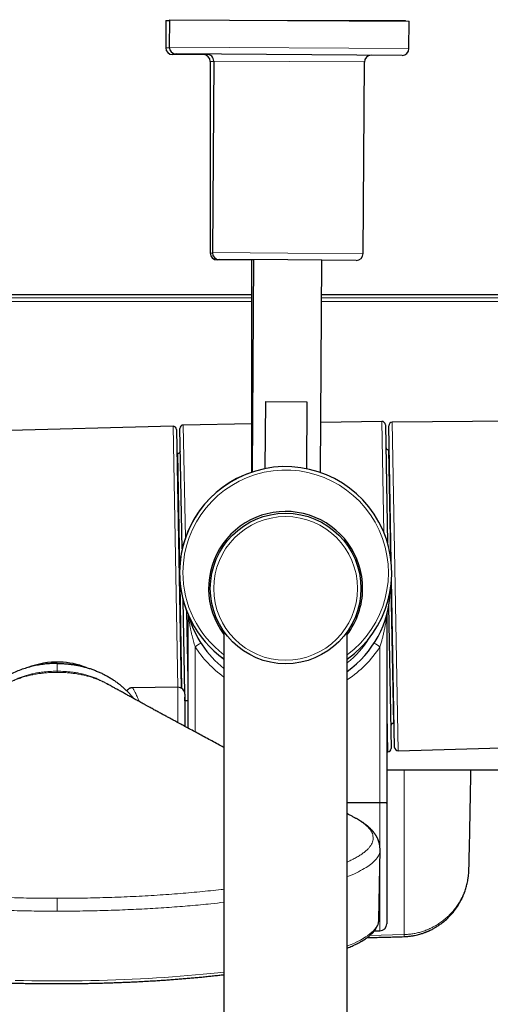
# Model space of a CAD drawing. Header units: millimetres. Extents: x 8 to 2385, y 12 to 2606.
# Tile 7 of 156: x 1054 to 1123, y 564 to 708. Entities that reach past the tile are written whole.
import ezdxf

# ---------------------------------------------------------------- set-up
doc = ezdxf.new("R2010")
doc.units = ezdxf.units.MM

msp = doc.modelspace()

# ---------------------------------------------------------------- linework, layer by layer
at = {"color": 7, "linetype": 'Continuous', "lineweight": 30}
for p, q in [((1075.36, 707.62), (1075.36, 703.62)), ((1075.36, 707.62), (1075.9, 707.62)), ((1075.9, 707.73), (1075.87, 703.73)), ((1075.9, 707.73), (1110.9, 707.5)), ((1093.13, 707.62), (1110.36, 707.62)), ((1110.36, 707.51), (1110.36, 707.62)), ((1110.87, 703.5), (1110.9, 707.5)), ((1081.74, 702.62), (1076.36, 702.62)), ((1109.86, 702.51), (1076.87, 702.72)), ((1081.86, 701.62), (1081.86, 673.62)), ((1082.36, 701.69), (1082.18, 673.69)), ((1104.18, 673.55), (1104.36, 701.55)), ((1088.17, 672.62), (1082.86, 672.62)), ((1093.17, 672.62), (1083.17, 672.68)), ((1087.86, 672.62), (1087.86, 641.59)), ((1088.17, 672.65), (1087.97, 641.62)), ((1103.17, 672.55), (1093.17, 672.62)), ((1097.97, 641.56), (1098.17, 672.58)), ((1089.89, 642.13), (1089.96, 651.94)), ((1089.96, 651.94), (1095.96, 651.9)), ((1095.96, 651.9), (1095.89, 642.12)), ((1106.92, 649.03), (1098.02, 648.87)), ((1136.69, 649.17), (1108.42, 648.91)), ((1076.42, 648.33), (1048.17, 647.57)), ((1076.93, 647.84), (1077.23, 631.66)), ((1077.75, 630.39), (1077.43, 647.99)), ((1087.86, 648.68), (1077.92, 648.5)), ((1107.43, 648.54), (1107.74, 631.3)), ((1108.29, 628.52), (1107.93, 648.4)), ((1107.99, 644.9), (1107.89, 644.89)), ((1077.1, 644.34), (1077, 644.33)), ((1077.23, 631.66), (1077.62, 610.06)), ((1108.78, 601.4), (1108.34, 625.87)), ((1078.13, 609.33), (1077.89, 622.91)), ((1107.91, 622.04), (1108.28, 601.24)), ((1078.64, 620.8), (1078.64, 620.73)), ((1078.64, 604.2), (1078.64, 620.73)), ((1107.64, 620.73), (1107.64, 593.3)), ((1083.86, 618.29), (1083.86, 233.29)), ((1101.86, 233.29), (1101.86, 618.29)), ((1067, 610.57), (1066.98, 610.58)), ((1077.13, 610.18), (1070.51, 610.12)), ((1078.14, 609.18), (1078.14, 604.47)), ((1078.15, 608.19), (1078.14, 608.71)), ((1078.64, 608.19), (1078.14, 608.19)), ((1108.62, 604.9), (1108.72, 604.9)), ((1109.29, 600.91), (1137.55, 601.66)), ((1107.64, 600.73), (1107.79, 600.73)), ((1107.64, 598.12), (1190.89, 598.12)), ((1101.86, 593.33), (1106.64, 593.33)), ((1107.64, 593.3), (1107.64, 575.59)), ((1102.99, 591.11), (1103.01, 591.09)), ((1106.48, 576.21), (1106.66, 586.43)), ((1105.83, 574.59), (1106.64, 574.59))]:
    msp.add_line(p, q, dxfattribs=at)
at = {"color": 252, "linetype": 'Continuous', "lineweight": 0}
for p, q in [((1075.36, 703.62), (1075.88, 703.62)), ((1075.87, 703.73), (1110.87, 703.5)), ((1082.36, 701.62), (1081.86, 701.62)), ((1104.36, 701.55), (1082.36, 701.69)), ((1081.86, 673.62), (1082.18, 673.62)), ((1082.18, 673.69), (1093.18, 673.62)), ((1093.18, 673.62), (1104.18, 673.55)), ((1087.86, 667.07), (1001.67, 667.07)), ((1087.86, 666.57), (1001.67, 666.57)), ((1184.05, 667.07), (1098.13, 667.07)), ((1184.05, 666.57), (1098.13, 666.57)), ((1107.21, 632.8), (1106.92, 649.03)), ((1108.42, 648.91), (1109.29, 600.91)), ((1077.11, 610.18), (1076.42, 648.33)), ((1077.92, 648.5), (1078.22, 632.02)), ((1107.89, 644.89), (1108.17, 629.39)), ((1077.39, 627.98), (1077.1, 644.34)), ((1077.72, 610), (1077.44, 625.29)), ((1108.25, 625), (1108.62, 604.9)), ((1078.41, 621.29), (1078.64, 608.71)), ((1079.64, 616.11), (1079.64, 603.65)), ((1106.64, 593.33), (1106.64, 616.11)), ((1059.49, 613.66), (1059.49, 612.52)), ((1059.49, 613.65), (1059.49, 613.66)), ((1059.49, 612.42), (1059.49, 612.36)), ((1077.13, 605.02), (1077.13, 610.18)), ((1107.79, 600.73), (1107.64, 608.97)), ((1106.64, 586.68), (1106.64, 593.33)), ((1106.64, 574.59), (1106.64, 585.47)), ((1110.14, 574.04), (1105.16, 573.91))]:
    msp.add_line(p, q, dxfattribs=at)
at = {"color": 252, "linetype": 'Continuous', "lineweight": 0, "flags": 128}
for points in [[(1101.86, 572.36), (1101.9, 572.38), (1102.42, 572.59), (1102.9, 572.81), (1103.36, 573.02), (1103.78, 573.24), (1104.18, 573.47), (1104.54, 573.69), (1104.88, 573.92), (1105.18, 574.14), (1105.45, 574.37), (1105.69, 574.6), (1105.9, 574.83), (1106.08, 575.07), (1106.22, 575.3), (1106.33, 575.53), (1106.41, 575.77), (1106.46, 576), (1106.48, 576.21)], [(1053.35, 567.35), (1054.58, 567.32), (1055.8, 567.3), (1057.03, 567.28), (1058.26, 567.27), (1059.49, 567.27), (1060.72, 567.27), (1061.95, 567.28), (1063.17, 567.3), (1064.4, 567.32), (1065.62, 567.35), (1066.84, 567.38), (1068.05, 567.42), (1069.26, 567.47), (1070.46, 567.52), (1071.65, 567.58), (1072.83, 567.64), (1074.01, 567.71), (1075.17, 567.78), (1076.33, 567.87), (1077.47, 567.95), (1078.6, 568.05), (1079.72, 568.14), (1080.82, 568.25), (1081.91, 568.36), (1082.98, 568.47), (1083.86, 568.57)]]:
    msp.add_lwpolyline(points, dxfattribs=at)
at = {"color": 7, "linetype": 'Continuous', "lineweight": 30}
msp.add_circle((1092.86, 624.62), 11, dxfattribs=at)
at = {"color": 252, "linetype": 'Continuous', "lineweight": 0}
msp.add_circle((1092.86, 624.62), 10.5, dxfattribs=at)
at = {"color": 7, "linetype": 'Continuous', "lineweight": 30}
for centre, radius, start, end in [((1076.36, 703.62), 1, 180, 270), ((1076.87, 703.72), 1, 179.6269, 269.6269), ((1080.86, 701.62), 1, 0, 90), ((1081.36, 701.69), 1, 359.6269, 89.6269), ((1105.36, 701.54), 1, 89.6269, 179.6269), ((1109.87, 703.51), 1, 269.6269, 359.6269), ((1082.86, 673.62), 1, 180, 270), ((1083.18, 673.68), 1, 179.6269, 269.6269), ((1103.18, 673.55), 1, 269.6269, 359.6269), ((1106.93, 648.53), 0.5, 1.0357, 91.0357), ((1108.43, 648.41), 0.5, 90.5357, 181.0357), ((1076.43, 647.83), 0.5, 1.0357, 91.5357), ((1077.93, 648), 0.5, 91.0357, 181.0357), ((1077.09, 644.74), 0.4, 271.0357, 1.0357), ((1107.89, 645.29), 0.4, 181.0357, 271.0357), ((1092.87, 626.92), 15.5, 305.428, 179.6269), ((1092.86, 626.92), 15.5, 108.3875, 180), ((1092.86, 624.62), 11.25, 359.6269, 216.8699), ((1092.86, 626.92), 15.5, 180, 203.4203), ((1092.87, 626.92), 15.5, 179.6269, 234.436), ((1092.86, 624.62), 11.25, 323.1301, 359.6269), ((1093.14, 624.7), 15, 305.5199, 358.1633), ((1093.14, 624.7), 15, 195.7043, 231.7558), ((1108.64, 620.73), 1, 165.6385, 180), ((1059.49, 602.24), 11.63, 88.1812, 111.6338), ((1059.49, 602.24), 11.63, 68.545, 88.1812), ((1077.14, 609.18), 1, 360, 90.5), ((1108.62, 604.5), 0.4, 91.0357, 181.0357), ((1107.78, 601.23), 0.5, 271.0357, 1.0357), ((1109.28, 601.41), 0.5, 181.0357, 271.5357), ((1106.64, 575.59), 1, 270, 0)]:
    msp.add_arc(centre, radius, start, end, dxfattribs=at)
at = {"color": 252, "linetype": 'Continuous', "lineweight": 0}
for centre, radius, start, end in [((1092.87, 626.92), 15, 306.7984, 179.6269), ((1092.87, 626.92), 15, 179.6269, 233.0586), ((1093.14, 624.7), 14, 308.4978, 328.1737), ((1329.31, 224.14), 464.73, 122.3722, 122.4955), ((1093.14, 624.7), 16, 212.4617, 234.5266), ((1093.14, 624.7), 16, 303.0024, 327.5383), ((856.97, 224.14), 464.73, 57.5045, 57.6278), ((1093.14, 624.7), 14, 225.6939, 228.4534)]:
    msp.add_arc(centre, radius, start, end, dxfattribs=at)
at = {"color": 7, "linetype": 'Continuous', "lineweight": 30}
for points, knots in [([(1087.86, 667.53), (1085.61, 667.53), (1076.19, 667.53), (1059.59, 667.54), (1041.75, 667.55), (1031.09, 667.57), (1027.61, 667.57)], [0, 0, 0, 0, 0.111893, 0.469191, 0.826491, 1, 1, 1, 1]), ([(1158.11, 667.57), (1154.36, 667.57), (1143.31, 667.55), (1124.95, 667.54), (1108.71, 667.53), (1099.77, 667.53), (1098.14, 667.53)], [0, 0, 0, 0, 0.187362, 0.552851, 0.918337, 1, 1, 1, 1]), ([(1059.49, 613.66), (1059.49, 613.66), (1059.26, 613.66), (1058.74, 613.65), (1057.91, 613.59), (1057.02, 613.47), (1056.13, 613.31), (1055.25, 613.08), (1054.39, 612.81), (1053.55, 612.48), (1052.72, 612.1), (1051.92, 611.67), (1051.15, 611.19), (1050.47, 610.69), (1049.88, 610.2), (1049.36, 609.72), (1048.86, 609.2), (1048.51, 608.8), (1048.33, 608.56), (1048.31, 608.54)], [0, 0, 0, 0, 0.000005, 0.053106, 0.123964, 0.195011, 0.266112, 0.337141, 0.407985, 0.479299, 0.550845, 0.622448, 0.693953, 0.765234, 0.820399, 0.875605, 0.930765, 0.99284, 1, 1, 1, 1]), ([(1059.49, 613.66), (1059.49, 613.66), (1059.71, 613.66), (1060.12, 613.65), (1060.72, 613.62), (1061.27, 613.56), (1061.83, 613.49), (1062.38, 613.4), (1062.94, 613.28), (1063.49, 613.14), (1064.04, 612.99), (1064.58, 612.81), (1065.1, 612.61), (1065.62, 612.4), (1066.13, 612.16), (1066.63, 611.9), (1067.13, 611.62), (1067.62, 611.32), (1068.09, 610.99), (1068.54, 610.66), (1068.96, 610.31), (1069.35, 609.96), (1069.73, 609.6), (1070.09, 609.23), (1070.4, 608.87), (1070.58, 608.64), (1070.66, 608.54)], [0, 0, 0, 0, 0.000005, 0.053081, 0.096828, 0.140576, 0.18455, 0.228523, 0.273223, 0.317922, 0.362881, 0.407839, 0.451762, 0.495685, 0.539873, 0.584061, 0.629126, 0.674191, 0.719582, 0.764972, 0.806194, 0.847416, 0.888888, 0.930436, 0.968586, 1, 1, 1, 1]), ([(1066.99, 610.58), (1066.96, 610.59), (1066.89, 610.63), (1066.82, 610.67), (1066.77, 610.7), (1066.75, 610.71), (1066.74, 610.72), (1066.73, 610.72), (1066.73, 610.72), (1066.73, 610.72), (1066.74, 610.72), (1066.76, 610.71), (1066.79, 610.69), (1066.86, 610.64), (1066.92, 610.61), (1066.96, 610.58), (1066.97, 610.57)], [0, 0, 0, 0, 0.115975, 0.224206, 0.319656, 0.407916, 0.48808, 0.552515, 0.600756, 0.632837, 0.650478, 0.666864, 0.730621, 0.817076, 0.968318, 1, 1, 1, 1]), ([(1083.86, 601.38), (1083.78, 601.42), (1083.41, 601.62), (1082.75, 601.98), (1081.87, 602.45), (1080.99, 602.93), (1080.1, 603.41), (1079.21, 603.89), (1078.5, 604.27), (1078, 604.54), (1077.7, 604.7), (1077.46, 604.83), (1077.26, 604.94), (1077.06, 605.05), (1076.82, 605.18), (1076.48, 605.36), (1076.08, 605.58), (1075.61, 605.84), (1075.11, 606.11), (1074.68, 606.34), (1074.33, 606.53), (1074.06, 606.68), (1073.78, 606.83), (1073.5, 606.98), (1073.23, 607.13), (1072.99, 607.26), (1072.78, 607.38), (1072.6, 607.48), (1072.44, 607.57), (1072.27, 607.66), (1072.03, 607.79), (1071.75, 607.94), (1071.43, 608.12), (1071.15, 608.27), (1070.87, 608.42), (1070.57, 608.59), (1070.27, 608.76), (1069.97, 608.92), (1069.71, 609.06), (1069.44, 609.21), (1069.17, 609.36), (1068.89, 609.52), (1068.62, 609.67), (1068.35, 609.81), (1068.1, 609.95), (1067.87, 610.08), (1067.69, 610.18), (1067.54, 610.26), (1067.42, 610.34), (1067.25, 610.43), (1067.1, 610.52), (1067, 610.57), (1066.98, 610.58)], [0, 0, 0, 0, 0.014165, 0.065051, 0.116919, 0.1693, 0.221691, 0.274123, 0.326404, 0.346844, 0.364234, 0.378551, 0.389777, 0.399972, 0.414288, 0.432356, 0.458783, 0.48657, 0.515817, 0.546944, 0.562429, 0.578371, 0.594774, 0.611647, 0.628156, 0.642876, 0.655079, 0.665642, 0.674573, 0.684085, 0.695712, 0.716191, 0.735209, 0.751865, 0.767068, 0.784035, 0.80492, 0.821946, 0.836749, 0.852137, 0.869294, 0.886173, 0.902285, 0.917941, 0.933368, 0.946746, 0.959904, 0.965606, 0.973067, 0.983091, 0.995713, 1, 1, 1, 1]), ([(1070.51, 610.12), (1070.48, 610.12), (1070.41, 610.12), (1070.3, 610.1), (1070.18, 610.06), (1070.06, 610.01), (1069.95, 609.95), (1069.86, 609.87), (1069.77, 609.79), (1069.71, 609.71), (1069.68, 609.67), (1069.67, 609.65)], [0, 0, 0, 0, 0.094682, 0.212672, 0.33116, 0.46326, 0.591244, 0.715051, 0.835133, 0.951765, 1, 1, 1, 1]), ([(1119.63, 583.55), (1119.64, 583.87), (1119.66, 584.66), (1119.69, 585.87), (1119.72, 587.18), (1119.75, 588.41), (1119.77, 589.59), (1119.79, 590.72), (1119.81, 591.8), (1119.83, 592.82), (1119.85, 593.79), (1119.87, 594.69), (1119.88, 595.54), (1119.89, 596.32), (1119.9, 597.05), (1119.91, 597.64), (1119.92, 597.99), (1119.92, 598.12)], [0, 0, 0, 0, 0.067243, 0.161549, 0.250255, 0.335066, 0.415969, 0.492952, 0.567456, 0.637857, 0.704149, 0.766324, 0.824375, 0.878298, 0.928089, 0.973495, 1, 1, 1, 1]), ([(1106.64, 593.33), (1106.7, 593.33), (1106.81, 593.33), (1106.97, 593.32), (1107.13, 593.32), (1107.27, 593.32), (1107.39, 593.32), (1107.49, 593.32), (1107.57, 593.31), (1107.62, 593.31), (1107.64, 593.31), (1107.64, 593.3), (1107.64, 593.3)], [0, 0, 0, 0, 0.105823, 0.214715, 0.320538, 0.429429, 0.535264, 0.644166, 0.750025, 0.858952, 0.980991, 1, 1, 1, 1]), ([(1102.99, 591.11), (1102.85, 591.18), (1102.48, 591.38), (1102.11, 591.58), (1101.87, 591.71), (1101.86, 591.71)], [0, 0, 0, 0, 0.355175, 0.979037, 1, 1, 1, 1]), ([(1106.65, 586.41), (1106.65, 586.48), (1106.65, 586.61), (1106.64, 586.79), (1106.62, 586.95), (1106.6, 587.1), (1106.57, 587.22), (1106.55, 587.34), (1106.53, 587.43), (1106.5, 587.51), (1106.48, 587.59), (1106.45, 587.67), (1106.43, 587.75), (1106.39, 587.84), (1106.36, 587.94), (1106.31, 588.05), (1106.26, 588.16), (1106.2, 588.27), (1106.15, 588.36), (1106.1, 588.44), (1106.06, 588.51), (1106.03, 588.57), (1105.99, 588.62), (1105.96, 588.68), (1105.91, 588.74), (1105.86, 588.81), (1105.81, 588.88), (1105.76, 588.95), (1105.71, 589.01), (1105.67, 589.06), (1105.63, 589.11), (1105.59, 589.15), (1105.54, 589.21), (1105.48, 589.28), (1105.41, 589.36), (1105.33, 589.43), (1105.26, 589.51), (1105.19, 589.58), (1105.12, 589.64), (1105.06, 589.69), (1105.01, 589.74), (1104.96, 589.79), (1104.89, 589.84), (1104.81, 589.91), (1104.73, 589.97), (1104.65, 590.04), (1104.56, 590.11), (1104.46, 590.19), (1104.34, 590.27), (1104.22, 590.36), (1104.11, 590.44), (1104, 590.51), (1103.9, 590.57), (1103.8, 590.63), (1103.69, 590.71), (1103.55, 590.79), (1103.38, 590.89), (1103.19, 591), (1103.05, 591.07), (1102.98, 591.11)], [0, 0, 0, 0, 0.031212, 0.0589, 0.08306, 0.104696, 0.124996, 0.143204, 0.159034, 0.172492, 0.184437, 0.198772, 0.21328, 0.228119, 0.245356, 0.265619, 0.288886, 0.30829, 0.327611, 0.343616, 0.356253, 0.367359, 0.378434, 0.3896, 0.403062, 0.417802, 0.434754, 0.450329, 0.463463, 0.474159, 0.483088, 0.492391, 0.506494, 0.521901, 0.539604, 0.559717, 0.577208, 0.59462, 0.609659, 0.622308, 0.632763, 0.643903, 0.658222, 0.675447, 0.692525, 0.708601, 0.723678, 0.748211, 0.770666, 0.791225, 0.812112, 0.834973, 0.848913, 0.86574, 0.885906, 0.909413, 0.936262, 0.966457, 1, 1, 1, 1]), ([(1110.16, 573.74), (1110.35, 573.75), (1110.71, 573.77), (1111.22, 573.83), (1111.69, 573.91), (1112.09, 574), (1112.44, 574.09), (1112.72, 574.18), (1112.94, 574.25), (1113.14, 574.32), (1113.32, 574.39), (1113.46, 574.44), (1113.56, 574.49), (1113.64, 574.52), (1113.72, 574.56), (1113.81, 574.6), (1113.95, 574.66), (1114.13, 574.75), (1114.37, 574.87), (1114.67, 575.03), (1115.03, 575.26), (1115.46, 575.55), (1115.9, 575.88), (1116.34, 576.26), (1116.76, 576.66), (1117.14, 577.07), (1117.49, 577.49), (1117.79, 577.9), (1118.05, 578.3), (1118.27, 578.66), (1118.43, 578.95), (1118.54, 579.16), (1118.6, 579.29), (1118.66, 579.4), (1118.7, 579.5), (1118.75, 579.61), (1118.81, 579.75), (1118.89, 579.94), (1118.99, 580.18), (1119.09, 580.47), (1119.19, 580.8), (1119.29, 581.15), (1119.38, 581.52), (1119.46, 581.92), (1119.53, 582.34), (1119.59, 582.77), (1119.62, 583.17), (1119.63, 583.43), (1119.63, 583.55)], [0, 0, 0, 0, 0.035514, 0.067926, 0.097281, 0.12361, 0.146926, 0.16406, 0.179106, 0.192063, 0.204849, 0.214615, 0.221357, 0.226094, 0.231546, 0.237861, 0.245042, 0.260347, 0.277333, 0.295667, 0.326302, 0.360202, 0.397428, 0.435249, 0.474121, 0.512028, 0.548934, 0.583281, 0.615979, 0.645221, 0.67094, 0.683001, 0.693699, 0.702133, 0.708463, 0.716247, 0.726797, 0.741476, 0.759453, 0.78068, 0.805152, 0.832573, 0.8595, 0.884985, 0.917711, 0.947782, 0.975212, 1, 1, 1, 1]), ([(1012.5, 576.2), (1012.5, 576.2), (1012.5, 576.13), (1012.51, 575.99), (1012.54, 575.81), (1012.58, 575.62), (1012.64, 575.44), (1012.72, 575.26), (1012.81, 575.07), (1012.92, 574.89), (1013.05, 574.71), (1013.19, 574.53), (1013.35, 574.35), (1013.53, 574.17), (1013.72, 573.99), (1013.93, 573.81), (1014.15, 573.64), (1014.39, 573.47), (1014.65, 573.3), (1014.92, 573.13), (1015.21, 572.96), (1015.51, 572.8), (1015.82, 572.64), (1016.15, 572.48), (1016.49, 572.32), (1016.85, 572.16), (1017.22, 572.01), (1017.6, 571.86), (1018, 571.71), (1018.41, 571.56), (1018.84, 571.41), (1019.27, 571.27), (1019.73, 571.12), (1020.19, 570.98), (1020.67, 570.84), (1021.16, 570.71), (1021.66, 570.57), (1022.18, 570.44), (1022.7, 570.3), (1023.24, 570.17), (1023.8, 570.05), (1024.36, 569.92), (1024.94, 569.8), (1025.52, 569.68), (1026.12, 569.56), (1026.73, 569.44), (1027.35, 569.33), (1027.98, 569.21), (1028.62, 569.1), (1029.28, 569), (1029.94, 568.89), (1030.61, 568.79), (1031.29, 568.69), (1031.98, 568.59), (1032.68, 568.49), (1033.39, 568.4), (1034.11, 568.31), (1034.84, 568.22), (1035.57, 568.13), (1036.32, 568.05), (1037.07, 567.97), (1037.82, 567.89), (1038.59, 567.82), (1039.36, 567.75), (1040.14, 567.68), (1040.93, 567.61), (1041.72, 567.55), (1042.52, 567.48), (1043.32, 567.43), (1044.13, 567.37), (1044.95, 567.32), (1045.76, 567.27), (1046.59, 567.22), (1047.42, 567.18), (1048.25, 567.14), (1049.09, 567.1), (1049.92, 567.06), (1050.77, 567.03), (1051.61, 567), (1052.46, 566.98), (1053.31, 566.95), (1054.17, 566.93), (1055.02, 566.91), (1055.88, 566.9), (1056.73, 566.89), (1057.59, 566.88), (1058.44, 566.88), (1059.07, 566.87), (1059.56, 566.87), (1060.08, 566.87), (1060.8, 566.88), (1061.66, 566.88), (1062.52, 566.89), (1063.37, 566.9), (1064.23, 566.92), (1065.08, 566.94), (1065.93, 566.96), (1066.78, 566.98), (1067.63, 567.01), (1068.48, 567.04), (1069.32, 567.07), (1070.16, 567.11), (1070.99, 567.15), (1071.82, 567.19), (1072.65, 567.24), (1073.47, 567.28), (1074.29, 567.33), (1075.1, 567.39), (1075.91, 567.44), (1076.71, 567.5), (1077.51, 567.57), (1078.3, 567.63), (1079.08, 567.7), (1079.86, 567.77), (1080.63, 567.84), (1081.39, 567.92), (1082.15, 568), (1082.9, 568.08), (1083.47, 568.14), (1083.78, 568.18), (1083.86, 568.19)], [0, 0, 0, 0, 0.001064, 0.008785, 0.016515, 0.024291, 0.032151, 0.040127, 0.04824, 0.056503, 0.064918, 0.073476, 0.082157, 0.090938, 0.099792, 0.108694, 0.117625, 0.126568, 0.135511, 0.144446, 0.153369, 0.162278, 0.171172, 0.180051, 0.188916, 0.197767, 0.206606, 0.215432, 0.224248, 0.233053, 0.24185, 0.250638, 0.259419, 0.268193, 0.27696, 0.285722, 0.294479, 0.303231, 0.311978, 0.320722, 0.329462, 0.338199, 0.346932, 0.355663, 0.364391, 0.373117, 0.381841, 0.390562, 0.399282, 0.408, 0.416716, 0.425431, 0.434145, 0.442857, 0.451568, 0.460278, 0.468987, 0.477695, 0.486402, 0.495108, 0.503814, 0.512518, 0.521222, 0.529926, 0.538629, 0.547331, 0.556033, 0.564734, 0.573435, 0.582135, 0.590835, 0.599535, 0.608234, 0.616933, 0.625632, 0.634331, 0.643029, 0.651727, 0.660425, 0.669123, 0.67782, 0.686518, 0.695215, 0.703912, 0.71261, 0.721307, 0.730004, 0.738243, 0.740499, 0.745077, 0.753774, 0.762471, 0.771168, 0.779865, 0.788562, 0.797259, 0.805957, 0.814654, 0.823352, 0.832049, 0.840747, 0.849445, 0.858144, 0.866842, 0.875541, 0.88424, 0.89294, 0.901639, 0.910339, 0.91904, 0.92774, 0.936442, 0.945143, 0.953846, 0.962548, 0.971252, 0.979956, 0.98866, 0.997366, 1, 1, 1, 1]), ([(1101.86, 572.05), (1101.86, 572.05), (1101.99, 572.11), (1102.23, 572.21), (1102.58, 572.37), (1102.92, 572.52), (1103.25, 572.68), (1103.55, 572.85), (1103.85, 573.01), (1104.13, 573.18), (1104.4, 573.34), (1104.65, 573.51), (1104.88, 573.69), (1105.11, 573.86), (1105.31, 574.04), (1105.5, 574.22), (1105.68, 574.4), (1105.83, 574.59), (1105.98, 574.77), (1106.1, 574.96), (1106.2, 575.15), (1106.29, 575.34), (1106.36, 575.53), (1106.42, 575.72), (1106.45, 575.91), (1106.47, 576.07), (1106.48, 576.17), (1106.48, 576.21)], [0, 0, 0, 0, 0.0009252, 0.0441071, 0.0873444, 0.130642, 0.1740045, 0.2174363, 0.2609408, 0.3045199, 0.3481727, 0.391894, 0.4356719, 0.4794844, 0.5232841, 0.5670053, 0.6105627, 0.6538458, 0.6967247, 0.7390622, 0.7807352, 0.8216581, 0.8618014, 0.9012006, 0.9399519, 0.9782002, 1, 1, 1, 1]), ([(1104.77, 573.6), (1104.88, 573.61), (1105.29, 573.61), (1106.02, 573.63), (1106.97, 573.65), (1107.97, 573.68), (1109.04, 573.71), (1109.77, 573.73), (1110.14, 573.74)], [0, 0, 0, 0, 0.064384, 0.229611, 0.405786, 0.592909, 0.79098, 1, 1, 1, 1])]:
    msp.add_open_spline(points, degree=3, knots=knots, dxfattribs=at)
at = {"color": 252, "linetype": 'Continuous', "lineweight": 0}
for points, knots in [([(1078.64, 620.73), (1078.64, 620.73), (1078.64, 620.72), (1078.65, 620.68), (1078.66, 620.62), (1078.67, 620.53), (1078.68, 620.43), (1078.71, 620.26), (1078.75, 619.98), (1078.81, 619.6), (1078.89, 619.14), (1078.98, 618.68), (1079.08, 618.2), (1079.22, 617.6), (1079.37, 617.03), (1079.52, 616.5), (1079.6, 616.24), (1079.64, 616.11)], [0, 0, 0, 0, 0.0099366, 0.0230512, 0.041215, 0.0600432, 0.0873849, 0.1149235, 0.1706168, 0.2665451, 0.3627852, 0.4595873, 0.5565014, 0.6654592, 0.8323603, 0.9161246, 1, 1, 1, 1]), ([(1106.64, 616.11), (1106.7, 616.29), (1106.82, 616.67), (1106.97, 617.23), (1107.11, 617.8), (1107.24, 618.38), (1107.36, 618.97), (1107.46, 619.48), (1107.53, 619.9), (1107.57, 620.22), (1107.61, 620.45), (1107.63, 620.6), (1107.64, 620.68), (1107.64, 620.72), (1107.64, 620.73), (1107.64, 620.73), (1107.64, 620.73)], [0, 0, 0, 0, 0.1181015, 0.2365172, 0.3557019, 0.4750886, 0.6006934, 0.7265619, 0.7988332, 0.8713047, 0.9281666, 0.9527063, 0.9774468, 0.9888064, 0.9968806, 1, 1, 1, 1]), ([(1052, 610.58), (1052.08, 610.63), (1052.34, 610.77), (1052.8, 611), (1053.37, 611.25), (1053.97, 611.48), (1054.6, 611.69), (1055.25, 611.87), (1055.92, 612.02), (1056.61, 612.15), (1057.32, 612.24), (1058.03, 612.31), (1058.76, 612.35), (1059.24, 612.36), (1059.49, 612.36)], [0, 0, 0, 0, 0.043172, 0.13027, 0.217318, 0.304243, 0.391033, 0.477744, 0.564488, 0.651341, 0.738335, 0.825465, 0.912704, 1, 1, 1, 1]), ([(1052.24, 610.71), (1052.39, 610.8), (1052.78, 611.04), (1053.4, 611.33), (1054.07, 611.61), (1054.68, 611.82), (1055.31, 612.01), (1055.96, 612.17), (1056.64, 612.3), (1057.45, 612.42), (1058.39, 612.5), (1059.12, 612.52), (1059.48, 612.52), (1059.49, 612.52)], [0, 0, 0, 0, 0.077403, 0.208839, 0.296382, 0.383801, 0.471141, 0.558515, 0.64601, 0.733673, 0.865472, 0.997651, 1, 1, 1, 1]), ([(1059.49, 612.52), (1059.49, 612.52), (1059.49, 612.52), (1059.49, 612.51), (1059.49, 612.48), (1059.49, 612.44), (1059.49, 612.42)], [0, 0, 0, 0, 0.297301, 0.594784, 0.796188, 1, 1, 1, 1]), ([(1066.73, 610.71), (1066.59, 610.8), (1066.2, 611.04), (1065.58, 611.33), (1064.91, 611.61), (1064.3, 611.82), (1063.67, 612.01), (1063.01, 612.17), (1062.34, 612.3), (1061.53, 612.42), (1060.58, 612.5), (1059.86, 612.52), (1059.49, 612.52), (1059.49, 612.52)], [0, 0, 0, 0, 0.077335, 0.20878, 0.29633, 0.383755, 0.471102, 0.558482, 0.645984, 0.733653, 0.865462, 0.997651, 1, 1, 1, 1]), ([(1066.98, 610.58), (1066.89, 610.63), (1066.64, 610.77), (1066.18, 611), (1065.61, 611.25), (1065, 611.48), (1064.38, 611.69), (1063.73, 611.87), (1063.05, 612.02), (1062.36, 612.15), (1061.66, 612.24), (1060.94, 612.31), (1060.22, 612.35), (1059.73, 612.36), (1059.49, 612.36)], [0, 0, 0, 0, 0.043175, 0.130273, 0.21732, 0.304245, 0.391035, 0.477746, 0.564489, 0.651342, 0.738336, 0.825466, 0.912704, 1, 1, 1, 1]), ([(1070.51, 610.12), (1070.51, 610.12), (1070.51, 610.11), (1070.54, 610.07), (1070.59, 609.99), (1070.65, 609.88), (1070.74, 609.72), (1070.84, 609.52), (1070.97, 609.28), (1071.1, 609), (1071.25, 608.68), (1071.38, 608.37), (1071.47, 608.16), (1071.5, 608.08)], [0, 0, 0, 0, 0.079023, 0.166045, 0.253069, 0.340676, 0.439157, 0.538763, 0.638371, 0.738773, 0.839177, 0.939492, 1, 1, 1, 1]), ([(1110.17, 598.12), (1110.17, 597.18), (1110.17, 594.11), (1110.17, 589.39), (1110.17, 583.94), (1110.16, 578.98), (1110.16, 575.68), (1110.16, 574.04)], [0, 0, 0, 0, 0.116359, 0.3806, 0.587732, 0.794255, 1, 1, 1, 1]), ([(1015.97, 591.09), (1015.8, 591), (1015.44, 590.8), (1014.96, 590.49), (1014.52, 590.16), (1014.15, 589.82), (1013.84, 589.48), (1013.6, 589.13), (1013.44, 588.79), (1013.34, 588.44), (1013.32, 588.09), (1013.36, 587.75), (1013.48, 587.41), (1013.66, 587.07), (1013.92, 586.73), (1014.24, 586.39), (1014.64, 586.05), (1015.11, 585.71), (1015.65, 585.38), (1016.26, 585.06), (1016.92, 584.74), (1017.65, 584.43), (1018.43, 584.12), (1019.29, 583.82), (1020.21, 583.52), (1021.2, 583.23), (1022.25, 582.94), (1023.35, 582.67), (1024.51, 582.4), (1025.71, 582.15), (1026.96, 581.9), (1028.25, 581.67), (1029.6, 581.44), (1031.01, 581.22), (1032.46, 581.01), (1033.96, 580.81), (1035.5, 580.63), (1037.07, 580.45), (1038.66, 580.29), (1040.27, 580.14), (1041.92, 580.01), (1043.59, 579.88), (1045.3, 579.77), (1047.05, 579.67), (1048.81, 579.58), (1050.58, 579.51), (1052.36, 579.45), (1054.14, 579.4), (1055.92, 579.37), (1057.7, 579.35), (1058.89, 579.35), (1059.49, 579.35)], [0, 0, 0, 0, 0.017411, 0.037689, 0.05798, 0.078286, 0.098977, 0.11968, 0.140391, 0.161105, 0.181818, 0.202156, 0.222483, 0.242796, 0.263092, 0.283737, 0.304367, 0.324985, 0.345595, 0.366201, 0.386438, 0.406677, 0.426921, 0.447173, 0.467804, 0.488443, 0.509088, 0.529738, 0.550389, 0.570673, 0.590959, 0.611247, 0.631537, 0.652198, 0.672859, 0.693521, 0.714184, 0.734847, 0.755143, 0.77544, 0.795738, 0.816036, 0.836637, 0.85724, 0.877844, 0.898449, 0.919055, 0.939292, 0.959529, 0.979765, 1, 1, 1, 1]), ([(1103.01, 591.09), (1103.18, 591), (1103.54, 590.8), (1104.01, 590.49), (1104.46, 590.16), (1104.83, 589.82), (1105.14, 589.48), (1105.37, 589.13), (1105.54, 588.79), (1105.63, 588.44), (1105.66, 588.09), (1105.61, 587.75), (1105.5, 587.41), (1105.31, 587.07), (1105.06, 586.73), (1104.73, 586.39), (1104.33, 586.05), (1103.86, 585.71), (1103.32, 585.38), (1102.72, 585.06), (1102.23, 584.81), (1101.92, 584.68), (1101.86, 584.66)], [0, 0, 0, 0, 0.04409, 0.09589, 0.147724, 0.199596, 0.25245, 0.305335, 0.358241, 0.411156, 0.464067, 0.516019, 0.567944, 0.619834, 0.671679, 0.724417, 0.777114, 0.829782, 0.882431, 0.935068, 0.986764, 1, 1, 1, 1]), ([(1059.49, 577.46), (1058.37, 577.47), (1056.15, 577.47), (1052.82, 577.54), (1049.53, 577.66), (1046.29, 577.81), (1043.12, 578.01), (1040.03, 578.26), (1037.03, 578.54), (1034.15, 578.86), (1031.39, 579.22), (1028.78, 579.62), (1026.32, 580.05), (1024.03, 580.52), (1021.91, 581.01), (1019.98, 581.53), (1018.25, 582.08), (1016.73, 582.64), (1015.42, 583.23), (1014.33, 583.83), (1013.47, 584.45), (1012.83, 585.08), (1012.46, 585.71), (1012.29, 586.16), (1012.33, 586.4), (1012.33, 586.43)], [0, 0, 0, 0, 0.045176, 0.090353, 0.135529, 0.180705, 0.225881, 0.271058, 0.316234, 0.36141, 0.406587, 0.451763, 0.496939, 0.542115, 0.587292, 0.632468, 0.677644, 0.722821, 0.767997, 0.813173, 0.858349, 0.903526, 0.948702, 0.993878, 1, 1, 1, 1]), ([(1101.86, 582.51), (1101.98, 582.56), (1102.61, 582.79), (1103.54, 583.23), (1104.65, 583.83), (1105.5, 584.45), (1106.14, 585.08), (1106.52, 585.71), (1106.68, 586.16), (1106.65, 586.4), (1106.65, 586.43)], [0, 0, 0, 0, 0.036476, 0.193522, 0.350567, 0.507613, 0.664659, 0.821705, 0.978751, 1, 1, 1, 1]), ([(1119.63, 583.55), (1119.63, 583.54), (1119.63, 583.3), (1119.59, 582.82), (1119.5, 582.12), (1119.35, 581.43), (1119.16, 580.75), (1118.91, 580.08), (1118.61, 579.42), (1118.27, 578.79), (1117.88, 578.19), (1117.44, 577.61), (1116.95, 577.06), (1116.42, 576.54), (1115.85, 576.07), (1115.24, 575.63), (1114.59, 575.24), (1113.95, 574.92), (1113.32, 574.66), (1112.72, 574.45), (1112.09, 574.28), (1111.46, 574.16), (1110.81, 574.07), (1110.38, 574.05), (1110.16, 574.04)], [0, 0, 0, 0, 0.00148, 0.052877, 0.103882, 0.154659, 0.205376, 0.256202, 0.306926, 0.357291, 0.407409, 0.457405, 0.507416, 0.557518, 0.607382, 0.656635, 0.705622, 0.754747, 0.795775, 0.836677, 0.877497, 0.918282, 0.959093, 1, 1, 1, 1]), ([(1083.86, 580.67), (1083.73, 580.66), (1083.09, 580.58), (1081.9, 580.45), (1080.32, 580.29), (1078.7, 580.14), (1077.06, 580.01), (1075.38, 579.88), (1073.67, 579.77), (1071.93, 579.67), (1070.17, 579.58), (1068.39, 579.51), (1066.61, 579.45), (1064.83, 579.4), (1063.06, 579.37), (1061.27, 579.35), (1060.08, 579.35), (1059.49, 579.35)], [0, 0, 0, 0, 0.018006, 0.089001, 0.158733, 0.228467, 0.298204, 0.367944, 0.438725, 0.509511, 0.580302, 0.651096, 0.721891, 0.791422, 0.860951, 0.930477, 1, 1, 1, 1]), ([(1059.49, 579.35), (1059.49, 579.31), (1059.49, 579.23), (1059.49, 579.09), (1059.49, 578.94), (1059.49, 578.75), (1059.49, 578.53), (1059.49, 578.29), (1059.49, 578.07), (1059.49, 577.87), (1059.49, 577.66), (1059.49, 577.53), (1059.49, 577.46)], [0, 0, 0, 0, 0.0983625, 0.1974569, 0.2986144, 0.4004333, 0.529873, 0.6616545, 0.748179, 0.8365489, 0.916705, 1, 1, 1, 1]), ([(1059.49, 577.46), (1060.6, 577.47), (1062.83, 577.47), (1066.15, 577.54), (1069.44, 577.66), (1072.68, 577.81), (1075.86, 578.01), (1078.95, 578.26), (1081.62, 578.5), (1083.22, 578.69), (1083.86, 578.76)], [0, 0, 0, 0, 0.130357, 0.260713, 0.39107, 0.521427, 0.651784, 0.78214, 0.912497, 1, 1, 1, 1]), ([(1110.16, 574.04), (1110.16, 574), (1110.16, 573.93), (1110.16, 573.84), (1110.16, 573.78), (1110.16, 573.74), (1110.16, 573.75), (1110.16, 573.75)], [0, 0, 0, 0, 0.205581, 0.433536, 0.675449, 0.919354, 1, 1, 1, 1])]:
    msp.add_open_spline(points, degree=3, knots=knots, dxfattribs=at)

doc.saveas('drawing.dxf')
